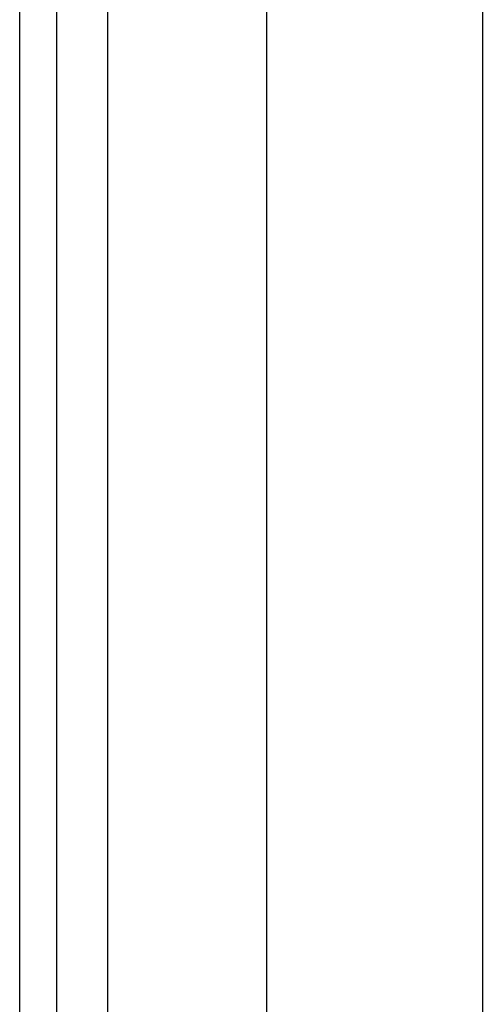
# Model space of a CAD drawing. Header units: inches. Extents: x 6 to 173, y 11 to 93.
# Tile 105 of 214: x 5.539 to 6.385, y 59.948 to 61.746. Entities that reach past the tile are written whole.
import ezdxf

# ---------------------------------------------------------------- set-up
doc = ezdxf.new("R2010")
doc.units = ezdxf.units.IN
doc.header["$MEASUREMENT"] = 0
doc.layers.add('Visible Edges(ANSI)', color=7, linetype='Continuous', lineweight=25)
doc.layers.add('Visible Tangent Edges(ANSI)', color=7, linetype='Continuous', lineweight=25)

msp = doc.modelspace()

# ---------------------------------------------------------------- linework, layer by layer
at = {"layer": 'Visible Edges(ANSI)'}
for p, q in [((5.5394, 70.6177), (5.5394, 29.1367)), ((5.6074, 29.1367), (5.6074, 70.6177)), ((5.9915, 50.2606), (5.9915, 66.1458)), ((6.3852, 66.1449), (6.3852, 50.2616))]:
    msp.add_line(p, q, dxfattribs=at)
at = {"layer": 'Visible Tangent Edges(ANSI)'}
msp.add_line((5.7004, 29.1367), (5.7004, 70.6177), dxfattribs=at)

doc.saveas('drawing.dxf')
